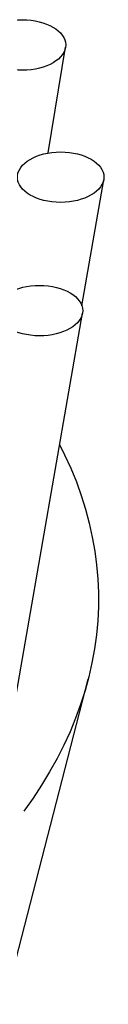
# Model space of a CAD drawing. Header units: millimetres. Extents: x 8 to 1267, y 12 to 1009.
# Tile 71 of 71: x 960.47 to 963.54, y 957.29 to 995.14. Entities that reach past the tile are written whole.
import ezdxf

# ---------------------------------------------------------------- set-up
doc = ezdxf.new("R2010")
doc.units = ezdxf.units.MM

msp = doc.modelspace()

# ---------------------------------------------------------------- linework, layer by layer
at = {"color": 7, "linetype": 'Continuous', "lineweight": 30}
for p, q in [((961.396, 990.013), (962.057, 994.075)), ((962.687, 984.138), (963.527, 988.987)), ((960.088, 968.742), (962.71, 983.854)), ((959.714, 957.29), (962.931, 969.789))]:
    msp.add_line(p, q, dxfattribs=at)
at = {"color": 7, "linetype": 'Continuous', "lineweight": 30, "flags": 128}
msp.add_lwpolyline([(961.834, 978.806), (962.026, 978.417), (962.262, 977.897), (962.475, 977.373), (962.664, 976.846), (962.829, 976.316), (962.971, 975.784), (963.089, 975.25), (963.183, 974.714), (963.253, 974.177), (963.3, 973.639), (963.322, 973.101), (963.321, 972.562), (963.295, 972.024), (963.246, 971.486), (963.172, 970.949), (963.075, 970.414), (962.954, 969.88), (962.809, 969.348), (962.64, 968.819), (962.448, 968.292), (962.233, 967.769), (961.994, 967.249), (961.733, 966.733), (961.448, 966.221), (961.141, 965.713), (960.811, 965.211), (960.459, 964.714)], dxfattribs=at)
at = {"color": 7, "linetype": 'Continuous', "lineweight": 30}
for centre, major_axis, ratio in [((960.404, 994.163), (1.661, 0.006), 0.584152), ((961.873, 989.084), (1.662, 0.001), 0.583415), ((961.057, 983.955), (1.662, -0.005), 0.583828)]:
    msp.add_ellipse(centre, major_axis=major_axis, ratio=ratio, dxfattribs=at)

doc.saveas('drawing.dxf')
